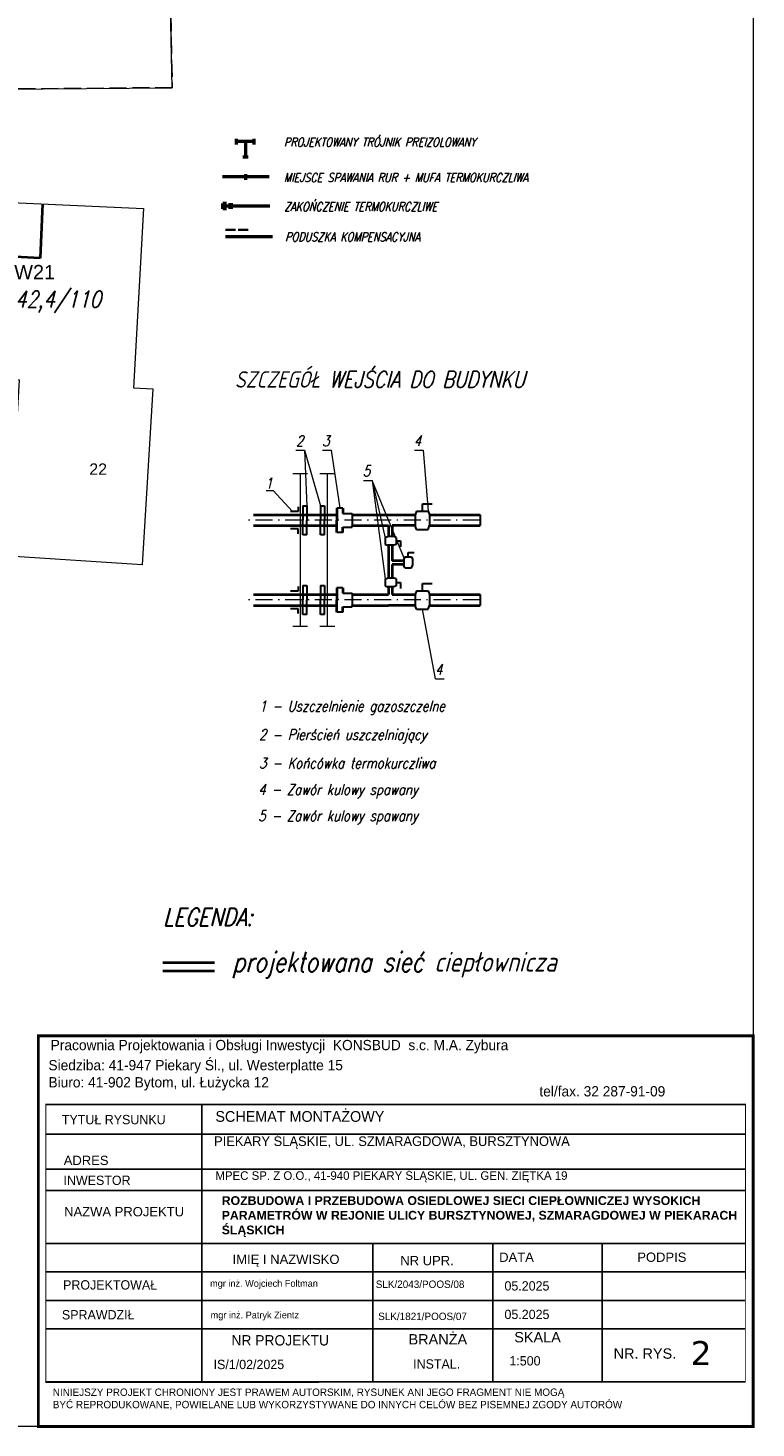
# Model space of a CAD drawing. Extents: x 6567519 to 6569315, y 5583523 to 5585607.
# Tile 27 of 67: x 6568627 to 6568691, y 5583953 to 5584075. Entities that reach past the tile are written whole.
import ezdxf
from ezdxf.enums import TextEntityAlignment as Align

# ---------------------------------------------------------------- set-up
doc = ezdxf.new("R2010")
doc.units = 0
for name, pattern in [('1', [0]), ('GAG', [2.5, 1.5, -0.5, 0, -0.5]), ('GAK', [3.5, 2, -0.7, 0.1, -0.7]), ('PRZER3-1', [4, 3, -1])]:
    doc.linetypes.add(name, pattern=pattern)
for name, color, linetype, lineweight in [('0-opis', 7, '1', 25), ('alarm', 51, 'CONTINUOUS', 50), ('GEPADR_O', 7, 'CONTINUOUS', 18), ('GESBZO', 7, 'CONTINUOUS', 50), ('GSLKRW', 7, 'CONTINUOUS', 25), ('GSSKOA', 7, 'PRZER3-1', 18), ('pomocnicza', 140, 'CONTINUOUS', 30), ('siec', 7, 'GAK', 70)]:
    doc.layers.add(name, color=color, linetype=linetype, lineweight=lineweight)
doc.layers.add('_D.OBRZEŻE', color=43, linetype='CONTINUOUS')
doc.styles.add('GEO-INFO', font='arial.ttf')
doc.styles.add('OPIS_BUDYNKU', font='SIMPLEX', dxfattribs={"width": 0.8, "oblique": 15.00003, "height": 1.25})
doc.styles.add('Opisy018', font='verdana.ttf', dxfattribs={"height": 20})
doc.styles.add('UZBROJENIE', font='SIMPLEX.shx', dxfattribs={"width": 0.8, "oblique": 15.00003, "height": 0.9})

msp = doc.modelspace()

# ---------------------------------------------------------------- linework, layer by layer
at = {"layer": '0-opis', "color": 4, "lineweight": 50}
for p, q in [((6568645.626, 5584065.113), (6568645.626, 5584065.592)), ((6568647.177, 5584065.113), (6568647.177, 5584065.592)), ((6568646.641, 5584063.988), (6568646.162, 5584063.988)), ((6568646.435, 5584062.014), (6568646.435, 5584062.493))]:
    msp.add_line(p, q, dxfattribs=at)
at = {"layer": '0-opis', "lineweight": 50}
for p, q in [((6568647.177, 5584065.353), (6568645.626, 5584065.353)), ((6568648.488, 5584062.253), (6568644.382, 5584062.253)), ((6568648.524, 5584059.709), (6568644.418, 5584059.709))]:
    msp.add_line(p, q, dxfattribs=at)
at = {"layer": '_D.OBRZEŻE', "color": 0}
for p, q in [((6568628.865, 5583980.967), (6568690.251, 5583980.967)), ((6568642.578, 5583956.656), (6568642.578, 5583980.967)), ((6568628.883, 5583978.367), (6568690.251, 5583978.367)), ((6568628.893, 5583975.299), (6568690.249, 5583975.299)), ((6568628.893, 5583973.41), (6568690.249, 5583973.41)), ((6568628.893, 5583968.783), (6568690.247, 5583968.783)), ((6568657.578, 5583956.656), (6568657.578, 5583968.783)), ((6568668.085, 5583956.656), (6568668.085, 5583968.783)), ((6568677.679, 5583956.656), (6568677.679, 5583968.783)), ((6568628.893, 5583966.283), (6568690.246, 5583966.283)), ((6568628.893, 5583963.783), (6568690.246, 5583963.783)), ((6568628.893, 5583961.283), (6568690.245, 5583961.283)), ((6568628.893, 5583956.656), (6568690.243, 5583956.656))]:
    msp.add_line(p, q, dxfattribs=at)
for points, const_width in [([(6568628.234, 5583986.967), (6568690.934, 5583986.967), (6568690.934, 5583952.73), (6568628.234, 5583952.73)], 0.259), ([(6568690.251, 5583980.98), (6568628.893, 5583980.98), (6568628.893, 5583956.581), (6568690.243, 5583956.62)], 0.0739)]:
    msp.add_lwpolyline(points, close=True, dxfattribs=dict(at, const_width=const_width))
at = {"layer": 'GESBZO', "color": 7, "linetype": 'Continuous', "lineweight": 20, "elevation": 10.18}
msp.add_lwpolyline([(6568625.67, 5584029.02), (6568626.597, 5584044.429), (6568625, 5584044.52), (6568625.88, 5584060.02), (6568637.45, 5584059.48), (6568636.573, 5584043.784), (6568638.27, 5584043.68), (6568637.33, 5584028.27)], close=True, dxfattribs=at)
at = {"layer": 'GSLKRW', "color": 7, "linetype": 'Continuous', "lineweight": 20, "elevation": 10.18}
msp.add_lwpolyline([(6568624.96, 5584069.96), (6568639.98, 5584070.08), (6568639.29, 5584102.53), (6568635.54, 5584102.77), (6568633.3, 5584102.87), (6568631.08, 5584102.96), (6568629.08, 5584103.06), (6568625.92, 5584103.24), (6568623.92, 5584103.34), (6568623.36, 5584103.37), (6568621.76, 5584103.45), (6568614.97, 5584103.73), (6568613.26, 5584106.43), (6568604.16, 5584106.95), (6568602.51, 5584107.17), (6568588.98, 5584107.87), (6568587.46, 5584105.02, -0.2500606), (6568580.74, 5584110.63), (6568582.92, 5584147.02)], format="xyb", dxfattribs=at)
at = {"layer": 'GSSKOA', "color": 7, "linetype": 'PRZER3-1', "lineweight": 20, "ltscale": 0.5, "elevation": 10.18}
msp.add_lwpolyline([(6568639.29, 5584102.53), (6568639.98, 5584070.08), (6568624.96, 5584069.96), (6568626.15, 5584083.24)], dxfattribs=at)
at = {"layer": 'pomocnicza', "lineweight": 50}
for p, q in [((6568644.727, 5584059.942), (6568644.418, 5584059.942)), ((6568644.418, 5584059.475), (6568644.418, 5584059.942)), ((6568645.061, 5584059.469), (6568645.061, 5584059.948)), ((6568645.182, 5584059.469), (6568645.182, 5584059.948)), ((6568644.727, 5584059.475), (6568644.418, 5584059.475))]:
    msp.add_line(p, q, dxfattribs=at)
at = {"layer": 'siec', "linetype": 'ByBlock', "lineweight": 50}
for p, q in [((6568646.401, 5584065.353), (6568646.401, 5584063.988)), ((6568648.759, 5584057.014), (6568644.653, 5584057.014))]:
    msp.add_line(p, q, dxfattribs=at)
at = {"layer": 'siec', "linetype": 'ByBlock', "lineweight": 40}
for p, q in [((6568628.588, 5584059.894), (6568628.385, 5584055.134)), ((6568628.385, 5584055.134), (6568625.612, 5584055.291)), ((6568647.102, 5584032.636), (6568654.404, 5584032.636)), ((6568654.404, 5584033.236), (6568654.404, 5584032.165)), ((6568654.936, 5584033.236), (6568654.936, 5584032.77)), ((6568655.745, 5584032.636), (6568656.641, 5584032.636)), ((6568656.641, 5584032.636), (6568658.94, 5584032.636)), ((6568658.94, 5584032.636), (6568661.295, 5584032.636)), ((6568662.539, 5584032.636), (6568666.978, 5584032.636)), ((6568647.102, 5584031.693), (6568654.404, 5584031.693)), ((6568654.404, 5584031.093), (6568654.404, 5584032.165)), ((6568654.936, 5584031.093), (6568654.936, 5584031.559)), ((6568655.745, 5584031.693), (6568656.641, 5584031.693)), ((6568656.641, 5584031.693), (6568658.94, 5584031.693)), ((6568658.94, 5584031.693), (6568658.94, 5584030.731)), ((6568661.295, 5584031.693), (6568659.262, 5584031.693)), ((6568659.262, 5584031.693), (6568659.262, 5584030.731)), ((6568662.539, 5584031.693), (6568666.978, 5584031.693)), ((6568658.94, 5584029.985), (6568658.94, 5584027.085)), ((6568659.262, 5584029.985), (6568659.262, 5584028.602)), ((6568660.295, 5584028.602), (6568659.262, 5584028.602)), ((6568659.262, 5584028.281), (6568659.262, 5584027.085)), ((6568660.295, 5584028.281), (6568659.262, 5584028.281)), ((6568647.102, 5584025.648), (6568654.404, 5584025.648)), ((6568654.404, 5584026.249), (6568654.404, 5584025.177)), ((6568654.936, 5584026.249), (6568654.936, 5584025.782)), ((6568655.745, 5584025.648), (6568656.641, 5584025.648)), ((6568656.641, 5584025.648), (6568658.94, 5584025.648)), ((6568658.94, 5584026.339), (6568658.94, 5584025.648)), ((6568659.262, 5584026.339), (6568659.262, 5584025.648)), ((6568659.262, 5584025.648), (6568661.295, 5584025.648)), ((6568662.539, 5584025.648), (6568662.89, 5584025.648)), ((6568662.89, 5584025.648), (6568666.978, 5584025.648)), ((6568647.102, 5584024.705), (6568654.404, 5584024.705)), ((6568654.404, 5584024.105), (6568654.404, 5584025.177)), ((6568654.936, 5584024.105), (6568654.936, 5584024.571)), ((6568655.745, 5584024.705), (6568656.641, 5584024.705)), ((6568656.641, 5584024.705), (6568658.94, 5584024.705)), ((6568661.295, 5584024.705), (6568658.94, 5584024.705)), ((6568662.539, 5584024.705), (6568662.89, 5584024.705)), ((6568662.89, 5584024.705), (6568666.978, 5584024.705))]:
    msp.add_line(p, q, dxfattribs=at)
at = {"layer": 'siec', "color": 0, "linetype": 'ByBlock', "lineweight": 35}
for p, q in [((6568644.664, 5584057.629), (6568645.535, 5584057.629)), ((6568645.758, 5584057.629), (6568646.63, 5584057.629))]:
    msp.add_line(p, q, dxfattribs=at)
at = {"layer": 'siec', "linetype": 'ByBlock', "lineweight": 20}
for p, q in [((6568650.823, 5584038.3), (6568651.581, 5584038.3)), ((6568651.581, 5584038.3), (6568651.792, 5584033.438)), ((6568651.581, 5584038.3), (6568652.967, 5584033.438)), ((6568653.162, 5584038.3), (6568653.92, 5584038.3)), ((6568653.92, 5584038.3), (6568654.67, 5584033.236)), ((6568661.217, 5584038.3), (6568661.974, 5584038.3)), ((6568661.974, 5584038.3), (6568662.424, 5584032.965)), ((6568650.548, 5584036.25), (6568651.84, 5584036.25)), ((6568651.194, 5584036.25), (6568651.194, 5584022.891)), ((6568652.933, 5584036.25), (6568654.224, 5584036.25)), ((6568653.578, 5584036.25), (6568653.578, 5584022.891)), ((6568656.751, 5584035.657), (6568657.509, 5584035.657)), ((6568657.509, 5584035.657), (6568658.66, 5584030.596)), ((6568648.226, 5584034.764), (6568648.819, 5584034.764)), ((6568648.819, 5584034.764), (6568650.517, 5584032.926)), ((6568663.081, 5584018.267), (6568661.917, 5584024.376)), ((6568650.548, 5584022.891), (6568651.84, 5584022.891)), ((6568652.933, 5584022.891), (6568654.224, 5584022.891)), ((6568663.081, 5584018.267), (6568663.838, 5584018.267))]:
    msp.add_line(p, q, dxfattribs=at)
at = {"layer": 'siec', "color": 0, "linetype": 'Continuous', "lineweight": 20}
for p, q in [((6568657.509, 5584035.657), (6568658.66, 5584027.016)), ((6568660.33, 5584028.856), (6568657.509, 5584035.657))]:
    msp.add_line(p, q, dxfattribs=at)
at = {"layer": 'siec', "linetype": 'ByBlock', "lineweight": 30}
for p, q in [((6568651.033, 5584032.926), (6568650.342, 5584032.926)), ((6568651.033, 5584033.344), (6568651.033, 5584032.926)), ((6568651.431, 5584033.438), (6568651.431, 5584032.165)), ((6568651.431, 5584033.438), (6568651.792, 5584033.438)), ((6568651.792, 5584033.438), (6568651.792, 5584032.165)), ((6568652.967, 5584033.438), (6568652.967, 5584032.165)), ((6568652.967, 5584033.438), (6568653.328, 5584033.438)), ((6568653.328, 5584033.438), (6568653.328, 5584032.165)), ((6568654.936, 5584033.236), (6568654.404, 5584033.236)), ((6568654.936, 5584032.77), (6568655.745, 5584032.77)), ((6568655.745, 5584032.77), (6568655.745, 5584031.693)), ((6568661.41, 5584032.965), (6568661.295, 5584032.636)), ((6568661.295, 5584032.636), (6568661.295, 5584031.693)), ((6568661.41, 5584032.965), (6568662.424, 5584032.965)), ((6568661.917, 5584032.965), (6568661.917, 5584033.596)), ((6568661.917, 5584033.596), (6568662.788, 5584033.596)), ((6568662.424, 5584032.965), (6568662.539, 5584032.636)), ((6568662.539, 5584032.636), (6568662.539, 5584031.693)), ((6568666.978, 5584032.636), (6568666.978, 5584031.693)), ((6568651.431, 5584030.891), (6568651.431, 5584032.165)), ((6568651.792, 5584030.891), (6568651.792, 5584032.165)), ((6568652.967, 5584030.891), (6568652.967, 5584032.165)), ((6568653.328, 5584030.891), (6568653.328, 5584032.165)), ((6568654.936, 5584031.559), (6568655.745, 5584031.559)), ((6568655.745, 5584031.559), (6568655.745, 5584031.693)), ((6568661.41, 5584031.364), (6568661.295, 5584031.693)), ((6568662.424, 5584031.364), (6568662.539, 5584031.693)), ((6568651.033, 5584031.403), (6568650.342, 5584031.403)), ((6568651.033, 5584030.985), (6568651.033, 5584031.403)), ((6568651.792, 5584030.891), (6568651.431, 5584030.891)), ((6568653.328, 5584030.891), (6568652.967, 5584030.891)), ((6568654.936, 5584031.093), (6568654.404, 5584031.093)), ((6568658.66, 5584030.662), (6568658.857, 5584030.731)), ((6568658.66, 5584030.662), (6568658.66, 5584030.053)), ((6568659.423, 5584030.731), (6568658.857, 5584030.731)), ((6568659.62, 5584030.662), (6568659.423, 5584030.731)), ((6568659.62, 5584030.662), (6568659.62, 5584030.053)), ((6568659.62, 5584030.358), (6568659.999, 5584030.358)), ((6568659.999, 5584030.358), (6568659.999, 5584029.835)), ((6568661.41, 5584031.364), (6568662.424, 5584031.364)), ((6568658.66, 5584030.053), (6568658.857, 5584029.985)), ((6568659.423, 5584029.985), (6568658.857, 5584029.985)), ((6568659.62, 5584030.053), (6568659.423, 5584029.985)), ((6568660.364, 5584028.955), (6568660.295, 5584028.758)), ((6568660.364, 5584028.955), (6568660.973, 5584028.955)), ((6568660.668, 5584028.955), (6568660.668, 5584029.334)), ((6568660.668, 5584029.334), (6568661.191, 5584029.334)), ((6568660.973, 5584028.955), (6568661.041, 5584028.758)), ((6568660.295, 5584028.758), (6568660.295, 5584028.192)), ((6568660.364, 5584027.995), (6568660.295, 5584028.192)), ((6568660.364, 5584027.995), (6568660.973, 5584027.995)), ((6568660.973, 5584027.995), (6568661.041, 5584028.192)), ((6568661.041, 5584028.758), (6568661.041, 5584028.192)), ((6568658.66, 5584027.016), (6568658.857, 5584027.085)), ((6568658.66, 5584027.016), (6568658.66, 5584026.408)), ((6568659.423, 5584027.085), (6568658.857, 5584027.085)), ((6568659.62, 5584027.016), (6568659.423, 5584027.085)), ((6568659.62, 5584027.016), (6568659.62, 5584026.408)), ((6568659.62, 5584026.712), (6568659.999, 5584026.712)), ((6568659.999, 5584026.712), (6568659.999, 5584026.19)), ((6568661.917, 5584025.977), (6568661.917, 5584026.608)), ((6568661.917, 5584026.608), (6568662.788, 5584026.608)), ((6568651.033, 5584025.938), (6568650.342, 5584025.938)), ((6568651.033, 5584026.356), (6568651.033, 5584025.938)), ((6568651.431, 5584026.45), (6568651.431, 5584025.177)), ((6568651.431, 5584026.45), (6568651.792, 5584026.45)), ((6568651.792, 5584026.45), (6568651.792, 5584025.177)), ((6568652.967, 5584026.45), (6568652.967, 5584025.177)), ((6568652.967, 5584026.45), (6568653.328, 5584026.45)), ((6568653.328, 5584026.45), (6568653.328, 5584025.177)), ((6568654.936, 5584026.249), (6568654.404, 5584026.249)), ((6568654.936, 5584025.782), (6568655.745, 5584025.782)), ((6568655.745, 5584025.782), (6568655.745, 5584024.705)), ((6568658.66, 5584026.408), (6568658.857, 5584026.339)), ((6568659.423, 5584026.339), (6568658.857, 5584026.339)), ((6568659.62, 5584026.408), (6568659.423, 5584026.339)), ((6568661.41, 5584025.977), (6568661.295, 5584025.648)), ((6568661.295, 5584025.648), (6568661.295, 5584024.705)), ((6568661.41, 5584025.977), (6568662.424, 5584025.977)), ((6568662.424, 5584025.977), (6568662.539, 5584025.648)), ((6568662.539, 5584025.648), (6568662.539, 5584024.705)), ((6568666.978, 5584025.648), (6568666.978, 5584024.705)), ((6568651.033, 5584024.415), (6568650.342, 5584024.415)), ((6568651.033, 5584023.998), (6568651.033, 5584024.415)), ((6568651.431, 5584023.903), (6568651.431, 5584025.177)), ((6568651.792, 5584023.903), (6568651.792, 5584025.177)), ((6568652.967, 5584023.903), (6568652.967, 5584025.177)), ((6568653.328, 5584023.903), (6568653.328, 5584025.177)), ((6568654.936, 5584024.105), (6568654.404, 5584024.105)), ((6568654.936, 5584024.571), (6568655.745, 5584024.571)), ((6568655.745, 5584024.571), (6568655.745, 5584024.705)), ((6568661.41, 5584024.376), (6568661.295, 5584024.705)), ((6568661.41, 5584024.376), (6568662.424, 5584024.376)), ((6568662.424, 5584024.376), (6568662.539, 5584024.705)), ((6568651.792, 5584023.903), (6568651.431, 5584023.903)), ((6568653.328, 5584023.903), (6568652.967, 5584023.903))]:
    msp.add_line(p, q, dxfattribs=at)
at = {"layer": 'siec', "linetype": 'GAG', "lineweight": 20}
for p, q in [((6568666.978, 5584032.165), (6568646.274, 5584032.165)), ((6568666.978, 5584025.177), (6568646.274, 5584025.177))]:
    msp.add_line(p, q, dxfattribs=at)
at = {"layer": 'siec', "linetype": 'Continuous', "lineweight": 40}
for p, q in [((6568643.694, 5583993.37), (6568639.144, 5583993.37)), ((6568643.694, 5583992.652), (6568639.144, 5583992.652))]:
    msp.add_line(p, q, dxfattribs=at)
at = {"layer": 'siec', "linetype": 'Continuous', "lineweight": 18}
msp.add_lwpolyline([(6568276.363, 5584228.608), (6568690.934, 5584228.608), (6568690.934, 5583952.73), (6568276.363, 5583952.73)], close=True, dxfattribs=at)

# ---------------------------------------------------------------- texts
at = {"layer": '_D.OBRZEŻE', "color": 0, "attachment_point": 1}
for s, insert, char_height, width in [('Pracownia Projektowania i Obsługi Inwestycji  KONSBUD  s.c. M.A. Zybura{\\Q15;              }', (6568629.32, 5583986.616), 0.9, 281.08878), ('Siedziba: 41-947 Piekary Śl., ul. Westerplatte 15\\PBiuro: 41-902 Bytom, ul. Łużycka 12', (6568629.123, 5583984.853), 0.9, 48.07269), ('{\\H0.8612x; tel/fax. 32 287-91-09}\\P ', (6568671.846, 5583982.563), 1.045, 31.98503), ('TYTUŁ RYSUNKU', (6568630.301, 5583980.042), 0.81625, 23.69262), ('SCHEMAT MONTAŻOWY', (6568643.766, 5583980.377), 0.9405, 47.74268), ('PIEKARY ŚLĄSKIE, UL. SZMARAGDOWA, BURSZTYNOWA', (6568643.648, 5583978.164), 0.84645, 45.94637), ('{\\fArial|b0|i0|c238|p34;ADRES }', (6568630.464, 5583976.466), 0.81625, 23.69262), ('MPEC SP. Z O.O., 41-940 PIEKARY ŚLĄSKIE, UL. GEN. ZIĘTKA 19', (6568643.764, 5583975.102), 0.75, 51.59646), ('INWESTOR', (6568630.442, 5583974.721), 0.8162, 23.69262), ('{\\fArial|b1|i0|c238|p34;\\H0.819x;ROZBUDOWA I PRZEBUDOWA OSIEDLOWEJ SIECI CIEPŁOWNICZEJ WYSOKICH PARAMETRÓW W REJONIE ULICY BURSZTYNOWEJ, SZMARAGDOWEJ W PIEKARACH ŚLĄSKICH\\fArial|b0|i0|c238|p34;\\H1.221x;  }', (6568644.317, 5583972.919), 0.942155, 47.58608), ('{\\fArial|b0|i0|c238|p34;NAZWA PROJEKTU}', (6568630.5, 5583971.97), 0.81625, 23.69262), ('{\\fArial|b0|i0|c238|p34;\\Q0;IMIĘ I NAZWISKO}', (6568645.275, 5583967.791), 0.81625, 23.69262), ('{\\fArial|b0|i0|c238|p34;NR UPR.}', (6568659.981, 5583967.684), 0.81625, 23.69262), ('{\\fArial|b0|i0|c238|p34;\\Q0;DATA}', (6568668.65, 5583967.979), 0.81625, 23.69262), ('{\\fArial|b0|i0|c238|p34;\\Q0;PODPIS}', (6568680.762, 5583967.979), 0.81625, 23.69262), ('PROJEKTOWAŁ', (6568630.408, 5583965.552), 0.81625, 23.69262), ('mgr inż. Wojciech Foltman', (6568643.299, 5583965.576), 0.6, 23.69262), ('SLK/2043/POOS/08', (6568657.826, 5583965.526), 0.65, 22.50798), ('05.2025', (6568669.115, 5583965.465), 0.8162, 23.69262), ('SPRAWDZIŁ', (6568630.304, 5583962.934), 0.8162, 23.69262), ('mgr inż. Patryk Zientz', (6568643.343, 5583962.804), 0.6, 23.69262), ('SLK/1821/POOS/07', (6568658.04, 5583962.711), 0.65, 22.50798), ('05.2025', (6568669.115, 5583962.965), 0.8162, 23.69262), ('NR PROJEKTU', (6568645.173, 5583960.74), 0.90694, 23.69262), ('{\\fArial|b0|i0|c238|p34;\\Q0;BRANŻA}', (6568660.703, 5583960.828), 0.90694, 23.69262), ('{\\fArial|b0|i0|c238|p34;\\Q0;SKALA}', (6568669.973, 5583961.015), 0.90694, 23.69262), ('{\\fArial|b0|i0|c238|p34;\\Q0;NR. RYS.}', (6568678.687, 5583959.579), 0.90694, 23.69262), ('\\A1;    IS/1/02/2025', (6568642.393, 5583958.578), 0.81625, 23.69262), ('^IINSTAL.', (6568657.842, 5583958.622), 0.8162, 23.69262), ('^I  1:500', (6568665.676, 5583958.897), 0.8162, 23.69262), (' NINIEJSZY PROJEKT CHRONIONY JEST PRAWEM AUTORSKIM, RYSUNEK ANI JEGO FRAGMENT NIE MOGĄ\\P BYĆ REPRODUKOWANE, POWIELANE LUB WYKORZYSTYWANE DO INNYCH CELÓW BEZ PISEMNEJ ZGODY AUTORÓW', (6568629.261, 5583956.061), 0.65, 72.48965)]:
    msp.add_mtext(s, dxfattribs=dict(at, insert=insert, char_height=char_height, width=width))
at = {"layer": '_D.OBRZEŻE', "color": 0, "insert": (6568685.449, 5583960.22), "char_height": 2.09, "width": 3.42005, "attachment_point": 1, "style": 'Opisy018'}
msp.add_mtext('2', dxfattribs=at)
at = {"layer": 'alarm', "color": 0, "linetype": 'Continuous', "lineweight": 30, "style": 'GEO-INFO'}
msp.add_text('W21', height=1.25, dxfattribs=at).set_placement((6568627.914, 5584053.927, -9.52), align=Align.MIDDLE)
at = {"layer": 'alarm', "color": 0, "lineweight": 30, "style": 'UZBROJENIE', "oblique": 15.00003, "width": 0.8}
msp.add_text('42,4/110', height=1.44, dxfattribs=at).set_placement((6568626.214, 5584050.821))
at = {"layer": 'alarm', "color": 7, "lineweight": 20, "style": 'UZBROJENIE', "oblique": 15.00003, "width": 0.8}
for s, height, p in [('LEGENDA:', 1.5552, (6568639.181, 5583996.601)), ('projektowana sieć ciepłownicza', 1.728, (6568645.247, 5583992.598))]:
    msp.add_text(s, height=height, dxfattribs=at).set_placement(p)
at = {"layer": 'GEPADR_O', "color": 7, "linetype": 'Continuous', "lineweight": 20, "style": 'GEO-INFO'}
msp.add_text('22', height=1, dxfattribs=at).set_placement((6568632.706, 5584036.146, 10.8))
at = {"layer": 'pomocnicza', "lineweight": 25, "style": 'UZBROJENIE', "oblique": 15.00003, "width": 0.8}
for s, height, p in [('PROJEKTOWANY TRÓJNIK PREIZOLOWANY', 0.77875, (6568649.766, 5584064.913)), ('MIEJSCE SPAWANIA RUR + MUFA TERMOKURCZLIWA', 0.77875, (6568649.766, 5584061.813)), ('ZAKOŃCZENIE TERMOKURCZLIWE', 0.77875, (6568649.791, 5584059.261)), ('PODUSZKA KOMPENSACYJNA', 0.77875, (6568649.878, 5584056.61)), ('SZCZEGÓŁ WEJŚCIA DO BUDYNKU', 1.4377, (6568645.466, 5584043.789))]:
    msp.add_text(s, height=height, dxfattribs=at).set_placement(p)
at = {"layer": 'siec', "lineweight": 30, "style": 'OPIS_BUDYNKU', "oblique": 15.00003, "width": 0.8}
for s, p in [('2', (6568651.157, 5584039.124, 8.1)), ('3', (6568653.448, 5584039.124, 8.1)), ('4', (6568661.483, 5584039.124, 8.1)), ('5', (6568657.017, 5584036.481, 8.1)), ('1', (6568648.437, 5584035.406, 8.1)), ('4', (6568663.347, 5584019.091, 8.1))]:
    msp.add_text(s, height=0.938, dxfattribs=at).set_placement(p, align=Align.MIDDLE_CENTER)
at = {"layer": 'siec', "linetype": 'ByBlock', "lineweight": 25, "style": 'OPIS_BUDYNKU', "oblique": 15.00003, "width": 0.8}
for s, p in [('1 - Uszczelnienie gazoszczelne', (6568647.591, 5584015.411, 8.1)), ('2 - Pierścień uszczelniający', (6568647.591, 5584012.911, 8.1)), ('3 - Końcówka termokurczliwa', (6568647.591, 5584010.411, 8.1)), ('4 - Zawór kulowy spawany', (6568647.522, 5584008.099, 8.1)), ('5 - Zawór kulowy spawany', (6568647.522, 5584005.799, 8.1))]:
    msp.add_text(s, height=0.9375, dxfattribs=at).set_placement(p)

doc.saveas('drawing.dxf')
